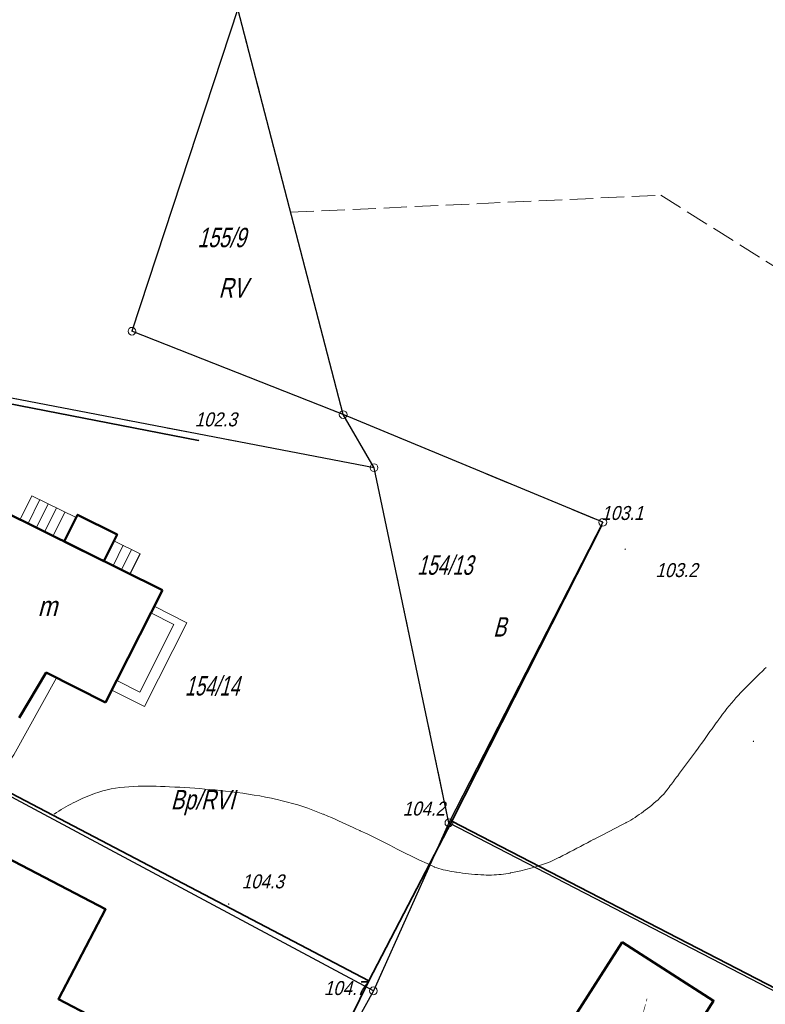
# Model space of a CAD drawing. Extents: x 6530721 to 6531385, y 5978377 to 5979143.
# Tile 116 of 146: x 6531063 to 6531111, y 5978803 to 5978866. Entities that reach past the tile are written whole.
import ezdxf
from ezdxf.enums import TextEntityAlignment as Align

# ---------------------------------------------------------------- set-up
doc = ezdxf.new("R2010")
doc.units = 0
doc.linetypes.add('AB_rokocin 2014-08-13 AC2004$0$l217_500', pattern=[2, 1.5, -0.5])
doc.linetypes.add('AB_rokocin 2014-08-13 AC2004$0$l219_500', pattern=[0])
for name, color, linetype, lineweight in [('AB-wymiarowa', 7, 'Continuous', 30), ('AB_rokocin 2014-08-13 AC2004$0$202-Punkt graniczny stabilizowany trwale', 7, 'Continuous', 18), ('AB_rokocin 2014-08-13 AC2004$0$209-Opis konturu klasyfikacyjnego', 7, 'Continuous', 18), ('AB_rokocin 2014-08-13 AC2004$0$211-Nr działki', 7, 'Continuous', 18), ('AB_rokocin 2014-08-13 AC2004$0$217-Granica konturu klasyfikcyjnego', 7, 'Continuous', 18), ('AB_rokocin 2014-08-13 AC2004$0$219-Linia granicy', 7, 'Continuous', 18), ('AB_rokocin 2014-08-13 AC2004$0$312-Budynek', 7, 'Continuous', 18), ('AB_rokocin 2014-08-13 AC2004$0$312-Numer ewidencyjny budynku-Atr124', 7, 'Continuous', 18), ('AB_rokocin 2014-08-13 AC2004$0$352-schody (powierzchnia)', 7, 'Continuous', 18), ('AB_rokocin 2014-08-13 AC2004$0$811-Warstwica ciągła linia', 7, 'Continuous', 18), ('AB_rokocin 2014-08-13 AC2004$0$996-Tekst dodatkowy mały', 7, 'Continuous', 18), ('AB_rokocin 2014-08-13 AC2004$0$ogrodzenie trwałe (linia)', 7, 'Continuous', 18), ('AB_rokocin 2014-08-13 AC2004$0$przewód telekomunikacyjny (linia)-STPOD', 7, 'Continuous', 18), ('AB_rokocin 2014-08-13 AC2004$0$punkt wysokościowy naturalny', 7, 'Continuous', 18), ('AB_rokocin 2014-08-13 AC2004$0$punkt wysokościowy naturalny-Atr2', 7, 'Continuous', 18)]:
    doc.layers.add(name, color=color, linetype=linetype, lineweight=lineweight)
doc.styles.add('AB_rokocin 2014-08-13 AC2004$0$Standard', font='txt')
doc.linetypes.add('AB_rokocin 2014-08-13 AC2004$0$902-500', pattern='A,3.75,0,[1,ksztalty.shx,S=0.5,R=0,X=0,Y=0],3.75', length=7.5)

# ---------------------------------------------------------------- blocks, each defined once
blk = doc.blocks.new('AB_rokocin 2014-08-13 AC2004$0$PW01')
at = {"linetype": 'Continuous', "lineweight": 13}
h = blk.add_hatch(color=0, dxfattribs=at)
edge = h.paths.add_edge_path()
edge.add_arc((0, 0), 0.045, 0, 360)
blk = doc.blocks.new('AB_rokocin 2014-08-13 AC2004$0$202')
at = {"color": 0, "linetype": 'Continuous', "lineweight": 0}
blk.add_circle((0, 0), 0.25, dxfattribs=at)
blk = doc.blocks.new('AB_rokocin 2014-08-13 AC2004')
at = {"layer": 'AB_rokocin 2014-08-13 AC2004$0$217-Granica konturu klasyfikcyjnego', "color": 3, "linetype": 'AB_rokocin 2014-08-13 AC2004$0$l217_500', "lineweight": 18, "flags": 128}
for points in [[(6531069.94, 5978846.27), (6531076.77, 5978867.03)], [(6531069.94, 5978846.27), (6531076.77, 5978867.03)], [(6531076.77, 5978867.03), (6531080.16, 5978853.93)], [(6531080.16, 5978853.93), (6531103.99, 5978855.03)], [(6531103.99, 5978855.03), (6531151.142, 5978825.454)], [(6531080.16, 5978853.93), (6531083.54, 5978840.9)], [(6531069.94, 5978846.27), (6531083.54, 5978840.9)], [(6531069.94, 5978846.27), (6531083.54, 5978840.9)], [(6531048.65, 5978844.56), (6531085.53, 5978837.48)], [(6531048.65, 5978844.56), (6531085.53, 5978837.48)], [(6531083.54, 5978840.9), (6531085.53, 5978837.48)], [(6531083.54, 5978840.9), (6531085.53, 5978837.48)], [(6531083.54, 5978840.9), (6531100.26, 5978833.96)], [(6531083.54, 5978840.9), (6531100.26, 5978833.96)], [(6531085.53, 5978837.48), (6531090.35, 5978814.6)], [(6531085.53, 5978837.48), (6531090.35, 5978814.6)], [(6531090.35, 5978814.6), (6531100.26, 5978833.96)], [(6531090.35, 5978814.6), (6531100.26, 5978833.96)], [(6531049.43, 5978823.09), (6531085.49, 5978803.78)], [(6531049.43, 5978823.09), (6531085.49, 5978803.78)], [(6531085.49, 5978803.78), (6531090.35, 5978814.6)], [(6531085.49, 5978803.78), (6531090.35, 5978814.6)], [(6531090.35, 5978814.6), (6531137.38, 5978790.27)], [(6531090.35, 5978814.6), (6531137.38, 5978790.27)], [(6531080, 5978793.84), (6531085.49, 5978803.78)], [(6531080, 5978793.84), (6531085.49, 5978803.78)]]:
    blk.add_lwpolyline(points, dxfattribs=at)
at = {"layer": 'AB_rokocin 2014-08-13 AC2004$0$219-Linia granicy', "color": 92, "linetype": 'AB_rokocin 2014-08-13 AC2004$0$l219_500', "lineweight": 30, "flags": 128}
for points in [[(6531076.77, 5978867.03), (6531069.94, 5978846.27)], [(6531076.77, 5978867.03), (6531069.94, 5978846.27)], [(6531083.54, 5978840.9), (6531076.77, 5978867.03)], [(6531083.54, 5978840.9), (6531069.94, 5978846.27)], [(6531083.54, 5978840.9), (6531069.94, 5978846.27)], [(6531085.53, 5978837.48), (6531048.65, 5978844.56)], [(6531085.53, 5978837.48), (6531048.65, 5978844.56)], [(6531085.53, 5978837.48), (6531083.54, 5978840.9)], [(6531085.53, 5978837.48), (6531083.54, 5978840.9)], [(6531100.26, 5978833.96), (6531083.54, 5978840.9)], [(6531100.26, 5978833.96), (6531083.54, 5978840.9)], [(6531090.35, 5978814.6), (6531085.53, 5978837.48)], [(6531090.35, 5978814.6), (6531085.53, 5978837.48)], [(6531100.26, 5978833.96), (6531090.35, 5978814.6)], [(6531100.26, 5978833.96), (6531090.35, 5978814.6)], [(6531085.49, 5978803.78), (6531049.43, 5978823.09)], [(6531085.49, 5978803.78), (6531049.43, 5978823.09)], [(6531090.35, 5978814.6), (6531085.49, 5978803.78)], [(6531090.35, 5978814.6), (6531085.49, 5978803.78)], [(6531137.38, 5978790.27), (6531090.35, 5978814.6)], [(6531137.38, 5978790.27), (6531090.35, 5978814.6)], [(6531085.49, 5978803.78), (6531080, 5978793.84)], [(6531085.49, 5978803.78), (6531080, 5978793.84)]]:
    blk.add_lwpolyline(points, dxfattribs=at)
at = {"layer": 'AB_rokocin 2014-08-13 AC2004$0$312-Budynek', "color": 250, "linetype": 'Continuous', "lineweight": 50, "flags": 128}
for points in [[(6531061.48, 5978834.77), (6531071.9, 5978829.6)], [(6531071.9, 5978829.6), (6531068.25, 5978822.36)], [(6531064.42, 5978824.29), (6531062.69, 5978821.36)], [(6531068.25, 5978822.36), (6531064.42, 5978824.29)]]:
    blk.add_lwpolyline(points, dxfattribs=at)
for points in [[(6531065.58, 5978832.73), (6531066.44, 5978834.45), (6531068.99, 5978833.18), (6531068.14, 5978831.46)], [(6531061.86, 5978812.36), (6531068.24, 5978809.04), (6531065.21, 5978803.25), (6531067.52, 5978802.04), (6531064.28, 5978795.96), (6531060.76, 5978797.84), (6531059.94, 5978796.24), (6531058.39, 5978795.92), (6531057.11, 5978796.58), (6531056.48, 5978798), (6531056.68, 5978798.35), (6531053.51, 5978800.06), (6531053.97, 5978800.95), (6531054.52, 5978802.02), (6531053.37, 5978802.63), (6531053.77, 5978803.39), (6531055.16, 5978806.03), (6531056.31, 5978805.43), (6531057.25, 5978807.19), (6531057.34, 5978807.37), (6531058.84, 5978806.57), (6531061.68, 5978812.07)], [(6531101.5, 5978806.92), (6531107.39, 5978803.14), (6531104.2, 5978798.09), (6531098.26, 5978801.84)]]:
    blk.add_lwpolyline(points, close=True, dxfattribs=at)
at = {"layer": 'AB_rokocin 2014-08-13 AC2004$0$352-schody (powierzchnia)', "color": 252, "linetype": 'Continuous', "lineweight": 18}
for p, q in [((6531063.5, 5978835.67), (6531062.74, 5978834.14)), ((6531066.34, 5978834.26), (6531063.5, 5978835.67)), ((6531064.01, 5978835.42), (6531063.25, 5978833.88)), ((6531064.55, 5978835.15), (6531063.79, 5978833.62)), ((6531065.08, 5978834.89), (6531064.33, 5978833.36)), ((6531065.62, 5978834.62), (6531064.87, 5978833.09)), ((6531065.58, 5978832.73), (6531066.34, 5978834.26)), ((6531062.74, 5978834.14), (6531065.58, 5978832.73)), ((6531068.14, 5978831.46), (6531068.78, 5978832.77)), ((6531069.38, 5978832.48), (6531068.74, 5978831.16)), ((6531068.78, 5978832.77), (6531070.48, 5978831.93)), ((6531069.92, 5978832.21), (6531069.28, 5978830.9)), ((6531070.45, 5978831.94), (6531069.81, 5978830.63)), ((6531070.48, 5978831.93), (6531069.83, 5978830.62)), ((6531069.83, 5978830.62), (6531068.14, 5978831.46)), ((6531071.38, 5978828.55), (6531068.65, 5978823.15)), ((6531073.48, 5978827.49), (6531071.38, 5978828.55)), ((6531071.16, 5978828.13), (6531068.96, 5978823.76)), ((6531072.65, 5978827.38), (6531071.16, 5978828.13)), ((6531070.45, 5978823.01), (6531072.65, 5978827.38)), ((6531070.76, 5978822.09), (6531073.48, 5978827.49)), ((6531068.96, 5978823.76), (6531070.45, 5978823.01)), ((6531068.65, 5978823.15), (6531070.76, 5978822.09))]:
    blk.add_line(p, q, dxfattribs=at)
at = {"layer": 'AB_rokocin 2014-08-13 AC2004$0$811-Warstwica ciągła linia', "color": 32, "linetype": 'Continuous', "lineweight": 13, "flags": 128}
blk.add_lwpolyline([(6531064.94, 5978815.16), (6531065.085, 5978815.264), (6531065.233, 5978815.363), (6531065.382, 5978815.458), (6531065.532, 5978815.549), (6531065.685, 5978815.637), (6531065.84, 5978815.722), (6531065.997, 5978815.805), (6531066.156, 5978815.885), (6531066.317, 5978815.963), (6531066.48, 5978816.04), (6531066.742, 5978816.159), (6531067.004, 5978816.273), (6531067.268, 5978816.381), (6531067.533, 5978816.481), (6531067.8, 5978816.574), (6531068.069, 5978816.657), (6531068.34, 5978816.731), (6531068.614, 5978816.793), (6531068.89, 5978816.843), (6531069.17, 5978816.88), (6531069.461, 5978816.908), (6531069.752, 5978816.93), (6531070.043, 5978816.947), (6531070.334, 5978816.959), (6531070.625, 5978816.966), (6531070.916, 5978816.969), (6531071.208, 5978816.967), (6531071.499, 5978816.962), (6531071.789, 5978816.952), (6531072.08, 5978816.94), (6531072.37, 5978816.926), (6531072.694, 5978816.909), (6531073.017, 5978816.891), (6531073.34, 5978816.872), (6531073.663, 5978816.852), (6531073.986, 5978816.83), (6531074.309, 5978816.807), (6531074.632, 5978816.781), (6531074.955, 5978816.753), (6531075.277, 5978816.723), (6531075.31, 5978816.72), (6531075.6, 5978816.691), (6531075.971, 5978816.651), (6531076.341, 5978816.607), (6531076.711, 5978816.56), (6531077.08, 5978816.509), (6531077.449, 5978816.454), (6531077.817, 5978816.395), (6531078.185, 5978816.331), (6531078.552, 5978816.261), (6531078.919, 5978816.187), (6531079, 5978816.17), (6531079.286, 5978816.107), (6531079.621, 5978816.027), (6531079.954, 5978815.941), (6531080.285, 5978815.85), (6531080.615, 5978815.752), (6531080.942, 5978815.648), (6531081.267, 5978815.538), (6531081.591, 5978815.422), (6531081.912, 5978815.299), (6531082.231, 5978815.17), (6531082.28, 5978815.15), (6531082.549, 5978815.036), (6531082.783, 5978814.935), (6531083.017, 5978814.833), (6531083.251, 5978814.729), (6531083.483, 5978814.625), (6531083.716, 5978814.52), (6531083.948, 5978814.414), (6531084.179, 5978814.308), (6531084.411, 5978814.202), (6531084.61, 5978814.11), (6531084.643, 5978814.095), (6531085.124, 5978813.867), (6531085.602, 5978813.634), (6531086.077, 5978813.395), (6531086.551, 5978813.154), (6531087.024, 5978812.912), (6531087.499, 5978812.672), (6531087.976, 5978812.434), (6531088.457, 5978812.201), (6531088.942, 5978811.974), (6531089.4, 5978811.77), (6531089.433, 5978811.756), (6531089.568, 5978811.703), (6531089.705, 5978811.657), (6531089.843, 5978811.617), (6531089.982, 5978811.581), (6531090.123, 5978811.549), (6531090.264, 5978811.521), (6531090.406, 5978811.495), (6531090.549, 5978811.471), (6531090.692, 5978811.447), (6531090.8, 5978811.43), (6531090.836, 5978811.424), (6531091.032, 5978811.394), (6531091.228, 5978811.366), (6531091.424, 5978811.341), (6531091.62, 5978811.318), (6531091.816, 5978811.298), (6531092.012, 5978811.28), (6531092.208, 5978811.266), (6531092.404, 5978811.254), (6531092.6, 5978811.245), (6531092.76, 5978811.24), (6531092.796, 5978811.239), (6531092.949, 5978811.238), (6531093.102, 5978811.239), (6531093.255, 5978811.245), (6531093.408, 5978811.253), (6531093.561, 5978811.265), (6531093.714, 5978811.28), (6531093.867, 5978811.299), (6531094.02, 5978811.322), (6531094.173, 5978811.348), (6531094.29, 5978811.37), (6531094.326, 5978811.377), (6531094.653, 5978811.445), (6531094.978, 5978811.516), (6531095.301, 5978811.593), (6531095.621, 5978811.677), (6531095.938, 5978811.768), (6531096.252, 5978811.867), (6531096.561, 5978811.977), (6531096.867, 5978812.098), (6531097.167, 5978812.231), (6531097.43, 5978812.36), (6531097.462, 5978812.377), (6531097.688, 5978812.494), (6531097.915, 5978812.612), (6531098.141, 5978812.73), (6531098.367, 5978812.848), (6531098.592, 5978812.967), (6531098.818, 5978813.085), (6531099.044, 5978813.203), (6531099.27, 5978813.321), (6531099.496, 5978813.439), (6531099.69, 5978813.54), (6531099.722, 5978813.557), (6531099.927, 5978813.663), (6531100.132, 5978813.769), (6531100.337, 5978813.875), (6531100.542, 5978813.98), (6531100.747, 5978814.086), (6531100.952, 5978814.192), (6531101.157, 5978814.298), (6531101.362, 5978814.404), (6531101.567, 5978814.51), (6531101.74, 5978814.6), (6531101.772, 5978814.617), (6531101.916, 5978814.695), (6531102.058, 5978814.778), (6531102.198, 5978814.864), (6531102.336, 5978814.953), (6531102.472, 5978815.044), (6531102.607, 5978815.139), (6531102.741, 5978815.235), (6531102.874, 5978815.332), (6531103.007, 5978815.432), (6531103.11, 5978815.51), (6531103.139, 5978815.532), (6531103.278, 5978815.639), (6531103.416, 5978815.748), (6531103.551, 5978815.859), (6531103.685, 5978815.972), (6531103.815, 5978816.088), (6531103.942, 5978816.208), (6531104.065, 5978816.331), (6531104.182, 5978816.459), (6531104.295, 5978816.591), (6531104.38, 5978816.7), (6531104.402, 5978816.729), (6531104.47, 5978816.82), (6531104.538, 5978816.91), (6531104.606, 5978817.001), (6531104.674, 5978817.092), (6531104.742, 5978817.183), (6531104.81, 5978817.274), (6531104.878, 5978817.365), (6531104.946, 5978817.457), (6531105.014, 5978817.548), (6531105.06, 5978817.61), (6531105.081, 5978817.639), (6531105.208, 5978817.81), (6531105.336, 5978817.981), (6531105.463, 5978818.152), (6531105.59, 5978818.323), (6531105.717, 5978818.494), (6531105.844, 5978818.665), (6531105.971, 5978818.836), (6531106.098, 5978819.007), (6531106.225, 5978819.178), (6531106.33, 5978819.32), (6531106.351, 5978819.349), (6531106.488, 5978819.535), (6531106.624, 5978819.723), (6531106.759, 5978819.911), (6531106.893, 5978820.099), (6531107.027, 5978820.288), (6531107.161, 5978820.477), (6531107.295, 5978820.665), (6531107.43, 5978820.854), (6531107.565, 5978821.042), (6531107.68, 5978821.2), (6531107.701, 5978821.229), (6531107.837, 5978821.413), (6531107.974, 5978821.596), (6531108.112, 5978821.777), (6531108.252, 5978821.957), (6531108.394, 5978822.136), (6531108.539, 5978822.312), (6531108.686, 5978822.487), (6531108.836, 5978822.659), (6531108.989, 5978822.829), (6531109.12, 5978822.97), (6531109.145, 5978822.996), (6531109.25, 5978823.105), (6531109.355, 5978823.214), (6531109.462, 5978823.322), (6531109.568, 5978823.429), (6531109.676, 5978823.535), (6531109.784, 5978823.641), (6531109.892, 5978823.747), (6531110, 5978823.853), (6531110.108, 5978823.959), (6531110.19, 5978824.04), (6531110.216, 5978824.065), (6531110.307, 5978824.155), (6531110.399, 5978824.246), (6531110.491, 5978824.335), (6531110.583, 5978824.425), (6531110.676, 5978824.514), (6531110.769, 5978824.603)], dxfattribs=at)
at = {"layer": 'AB_rokocin 2014-08-13 AC2004$0$ogrodzenie trwałe (linia)', "color": 252, "linetype": 'AB_rokocin 2014-08-13 AC2004$0$902-500', "lineweight": 35, "flags": 128}
for points in [[(6531047.88, 5978844.36), (6531074.23, 5978839.24)], [(6531047.88, 5978844.36), (6531048.36, 5978833.41), (6531048.43, 5978831.92), (6531048.67, 5978826.75), (6531048.91, 5978823.45), (6531085.19, 5978804.43)], [(6531100.19, 5978833.78), (6531090.53, 5978814.7), (6531137.36, 5978790.48), (6531143.31, 5978787.4), (6531144.9, 5978786.6), (6531147.08, 5978785.49)], [(6531085.19, 5978804.43), (6531090.53, 5978814.7)], [(6531069.82, 5978774.51), (6531080, 5978793.84), (6531085.19, 5978804.43)]]:
    blk.add_lwpolyline(points, dxfattribs=at)
at = {"layer": 'AB_rokocin 2014-08-13 AC2004$0$przewód telekomunikacyjny (linia)-STPOD', "color": 30, "linetype": 'Continuous', "lineweight": 18, "flags": 128}
blk.add_lwpolyline([(6531060.94, 5978817.02), (6531062.34, 5978818.98), (6531065.09, 5978823.95)], dxfattribs=at)
at = {"layer": 'AB_rokocin 2014-08-13 AC2004$0$202-Punkt graniczny stabilizowany trwale', "color": 7, "linetype": 'Continuous', "lineweight": 18, "rotation": 171.887}
for p in [(6531069.94, 5978846.27), (6531085.53, 5978837.48), (6531085.49, 5978803.78)]:
    blk.add_blockref('AB_rokocin 2014-08-13 AC2004$0$202', p, dxfattribs=at)
at = {"layer": 'AB_rokocin 2014-08-13 AC2004$0$202-Punkt graniczny stabilizowany trwale', "color": 7, "linetype": 'Continuous', "lineweight": 18}
for p in [(6531083.54, 5978840.9), (6531100.26, 5978833.96), (6531090.35, 5978814.6)]:
    blk.add_blockref('AB_rokocin 2014-08-13 AC2004$0$202', p, dxfattribs=at)
at = {"layer": 'AB_rokocin 2014-08-13 AC2004$0$punkt wysokościowy naturalny', "color": 7, "linetype": 'Continuous', "lineweight": 13}
for p in [(6531074.23, 5978839.24), (6531100.19, 5978833.78), (6531101.7, 5978832.23), (6531109.96, 5978819.85), (6531090.53, 5978814.7), (6531076.17, 5978809.37), (6531085.19, 5978804.43)]:
    blk.add_blockref('AB_rokocin 2014-08-13 AC2004$0$PW01', p, dxfattribs=at)
at = {"layer": 'AB_rokocin 2014-08-13 AC2004$0$209-Opis konturu klasyfikacyjnego', "color": 3, "linetype": 'Continuous', "lineweight": 20, "style": 'AB_rokocin 2014-08-13 AC2004$0$Standard', "oblique": 15}
for s, width, p in [('RV', 0.785, (6531075.52, 5978848.44)), ('B', 0.741, (6531093.2, 5978826.6)), ('Bp/RVI', 0.775, (6531072.44, 5978815.47))]:
    blk.add_text(s, height=1.25, dxfattribs=dict(at, width=width)).set_placement(p)
at = {"layer": 'AB_rokocin 2014-08-13 AC2004$0$211-Nr działki', "color": 92, "linetype": 'Continuous', "lineweight": 30, "style": 'AB_rokocin 2014-08-13 AC2004$0$Standard', "oblique": 15}
for s, width, p in [('155/9', 0.741, (6531074.16, 5978851.68)), ('154/13', 0.699, (6531088.3, 5978830.58)), ('154/14', 0.684, (6531073.35, 5978822.8))]:
    blk.add_text(s, height=1.25, dxfattribs=dict(at, width=width)).set_placement(p)
at = {"layer": 'AB_rokocin 2014-08-13 AC2004$0$312-Numer ewidencyjny budynku-Atr124', "color": 7, "linetype": 'ByBlock', "lineweight": 20, "style": 'AB_rokocin 2014-08-13 AC2004$0$Standard', "oblique": 15, "width": 0.896}
blk.add_text('m', height=1.25, dxfattribs=at).set_placement((6531064.5, 5978828.56), align=Align.MIDDLE_CENTER)
at = {"layer": 'AB_rokocin 2014-08-13 AC2004$0$996-Tekst dodatkowy mały', "color": 7, "linetype": 'Continuous', "lineweight": 20, "style": 'AB_rokocin 2014-08-13 AC2004$0$Standard', "oblique": 15, "width": 0.221}
blk.add_text('i', height=1.25, dxfattribs=at).set_placement((6531102.7, 5978801.95))
at = {"layer": 'AB_rokocin 2014-08-13 AC2004$0$punkt wysokościowy naturalny-Atr2', "color": 252, "linetype": 'ByBlock', "lineweight": 20, "style": 'AB_rokocin 2014-08-13 AC2004$0$Standard', "oblique": 15, "width": 0.9}
for s, p in [('102.3', (6531073.98, 5978840.14)), ('103.1', (6531100.16, 5978834.11)), ('103.2', (6531103.65, 5978830.43)), ('104.2', (6531087.38, 5978815.07)), ('104.3', (6531077.01, 5978810.38)), ('104.7', (6531082.3, 5978803.51))]:
    blk.add_text(s, height=0.9, dxfattribs=at).set_placement(p)

msp = doc.modelspace()

# ---------------------------------------------------------------- block references
at = {"layer": 'AB-wymiarowa'}
msp.add_blockref('AB_rokocin 2014-08-13 AC2004', (0, 0), dxfattribs=at)

doc.saveas('drawing.dxf')
